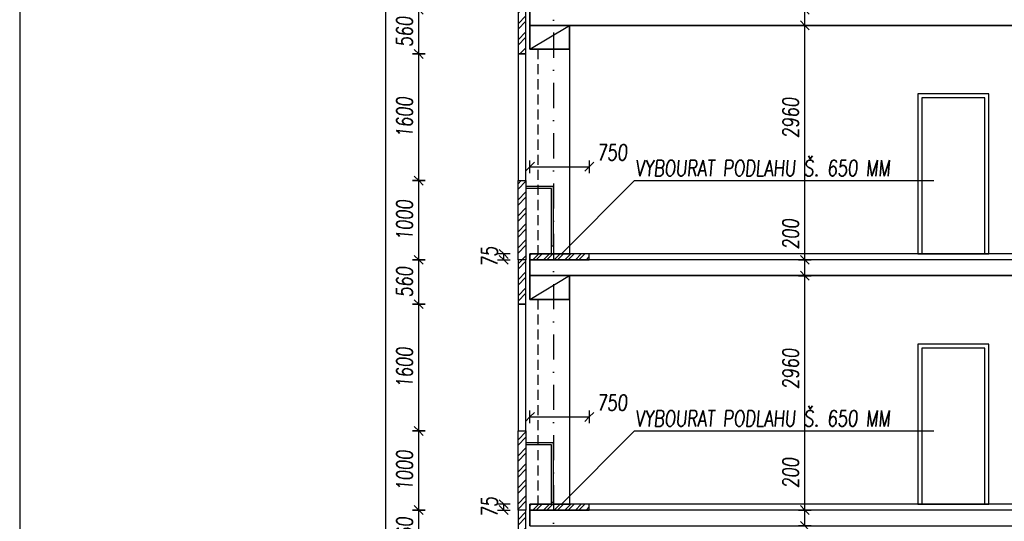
# Model space of a CAD drawing. Header units: millimetres. Extents: x 22267 to 193155, y 329430 to 541733.
# Tile 5 of 89: x 24215 to 36655, y 360854 to 367187. Entities that reach past the tile are written whole.
import ezdxf

# ---------------------------------------------------------------- set-up
doc = ezdxf.new("R2010")
doc.units = ezdxf.units.MM
doc.linetypes.add('ČERCHOVANÁ', pattern=[25.4, 12.7, -6.35, 0, -6.35])
doc.linetypes.add('ČÁRKOVANÁ', pattern=[19.05, 12.7, -6.35])
for name, color, linetype in [('BOURÁNÍ FASÁDY', 30, 'Continuous'), ('BOURÁNÍ PODLAHY', 30, 'Continuous'), ('BOURÁNÍ PŘÍČEK', 30, 'Continuous'), ('KOTY_100', 7, 'Continuous'), ('KÓTY BP FASÁDA', 255, 'Continuous'), ('KÓTY BP PODLAHA', 255, 'Continuous'), ('LEGENDA', 7, 'Continuous'), ('OSY', 7, 'Continuous'), ('TENKA', 4, 'Continuous'), ('TLUSTA', 2, 'Continuous'), ('ŽB', 1, 'Continuous')]:
    doc.layers.add(name, color=color, linetype=linetype)
doc.styles.add('CS-ROMANS', font='romans.shx', dxfattribs={"width": 0.75, "oblique": 5})
doc.styles.add('CS-ROMANS_100', font='romans.shx', dxfattribs={"width": 0.75, "oblique": 5, "height": 200})
doc.dimstyles.new('A_KÓTA_100', dxfattribs={"dimtxt": 200, "dimasz": 4, "dimexe": 100, "dimexo": 1500, "dimgap": 80, "dimtad": 1, "dimdec": 0, "dimdsep": 46, "dimtxsty": 'CS-ROMANS_100', "dimblk": 'KOT_CARA20', "dimcen": 90, "dimse1": 1, "dimse2": 1, "dimclrd": 256, "dimclre": 256, "dimclrt": 256, "dimadec": 0, "dimazin": 0, "dimtfac": 1, "dimtdec": 0, "dimtix": 1, "dimtmove": 2, "dimatfit": 3, "dimldrblk": 'OBLIQUE', "dimfxl": 1, "dimfxlon": 1, "dimtolj": 1, "dimarcsym": 0})

# ---------------------------------------------------------------- blocks, each defined once
blk = doc.blocks.new('KOT_CARA20')
for p, q in [((0, 0), (-14.1, -14.1)), ((0, 20), (0, -20)), ((0, 0), (14.1, 14.1))]:
    blk.add_line(p, q)
blk = doc.blocks.new('*D2750')
at = {"layer": 'Defpoints', "color": 0, "transparency": 16777216}
for p in [(31411, 365331), (30661, 364230), (31411, 364230)]:
    blk.add_point(p, dxfattribs=at)
at = {"layer": 'KÓTY BP PODLAHA', "lineweight": -2, "transparency": 16777216}
blk.add_line((30665, 365331), (31407, 365331), dxfattribs=at)
at = {"layer": 'KÓTY BP PODLAHA', "lineweight": -2, "transparency": 16777216, "xscale": 4, "yscale": 4, "zscale": 4, "rotation": 180}
blk.add_blockref('KOT_CARA20', (30661, 365331), dxfattribs=at)
at = {"layer": 'KÓTY BP PODLAHA', "lineweight": -2, "transparency": 16777216, "xscale": 4, "yscale": 4, "zscale": 4}
blk.add_blockref('KOT_CARA20', (31411, 365331), dxfattribs=at)
at = {"layer": 'KÓTY BP PODLAHA', "transparency": 16777216, "insert": (31699, 365511), "char_height": 200, "attachment_point": 5, "style": 'CS-ROMANS_100'}
blk.add_mtext('\\A1;750', dxfattribs=at)
blk = doc.blocks.new('_OBLIQUE')
at = {"color": 0, "linetype": 'ByBlock', "ltscale": 15}
blk.add_line((-0.5, -0.5), (0.5, 0.5), dxfattribs=at)
blk = doc.blocks.new('*D2751')
at = {"layer": 'Defpoints', "color": 0, "transparency": 16777216}
for p in [(31411, 362171), (30661, 361070), (31411, 361070)]:
    blk.add_point(p, dxfattribs=at)
at = {"layer": 'KÓTY BP PODLAHA', "lineweight": -2, "transparency": 16777216}
blk.add_line((30665, 362171), (31407, 362171), dxfattribs=at)
at = {"layer": 'KÓTY BP PODLAHA', "lineweight": -2, "transparency": 16777216, "xscale": 4, "yscale": 4, "zscale": 4, "rotation": 180}
blk.add_blockref('KOT_CARA20', (30661, 362171), dxfattribs=at)
at = {"layer": 'KÓTY BP PODLAHA', "lineweight": -2, "transparency": 16777216, "xscale": 4, "yscale": 4, "zscale": 4}
blk.add_blockref('KOT_CARA20', (31411, 362171), dxfattribs=at)
at = {"layer": 'KÓTY BP PODLAHA', "transparency": 16777216, "insert": (31699, 362351), "char_height": 200, "attachment_point": 5, "style": 'CS-ROMANS_100'}
blk.add_mtext('\\A1;750', dxfattribs=at)
blk = doc.blocks.new('*D3091')
at = {"layer": 'Defpoints', "color": 0, "transparency": 16777216}
for p in [(30331, 364230), (30691, 364230), (30691, 364155)]:
    blk.add_point(p, dxfattribs=at)
at = {"layer": 'KÓTY BP PODLAHA', "lineweight": -2, "transparency": 16777216}
for p, q in [((30331, 364234), (30331, 364238)), ((30331, 364155), (30331, 364230)), ((30331, 364151), (30331, 364147))]:
    blk.add_line(p, q, dxfattribs=at)
at = {"layer": 'KÓTY BP PODLAHA', "lineweight": -2, "transparency": 16777216, "xscale": 4, "yscale": 4, "zscale": 4}
for p, rotation in [((30331, 364230), 270), ((30331, 364155), 90)]:
    blk.add_blockref('KOT_CARA20', p, dxfattribs=dict(at, rotation=rotation))
at = {"layer": 'KÓTY BP PODLAHA', "transparency": 16777216, "insert": (30151, 364193), "char_height": 200, "attachment_point": 5, "rotation": 90, "style": 'CS-ROMANS_100'}
blk.add_mtext('\\A1;75', dxfattribs=at)
blk = doc.blocks.new('*D3092')
at = {"layer": 'Defpoints', "color": 0, "transparency": 16777216}
for p in [(30331, 361070), (30691, 361070), (30691, 360995)]:
    blk.add_point(p, dxfattribs=at)
at = {"layer": 'KÓTY BP PODLAHA', "lineweight": -2, "transparency": 16777216}
for p, q in [((30331, 361074), (30331, 361078)), ((30331, 360995), (30331, 361070)), ((30331, 360991), (30331, 360987))]:
    blk.add_line(p, q, dxfattribs=at)
at = {"layer": 'KÓTY BP PODLAHA', "lineweight": -2, "transparency": 16777216, "xscale": 4, "yscale": 4, "zscale": 4}
for p, rotation in [((30331, 361070), 270), ((30331, 360995), 90)]:
    blk.add_blockref('KOT_CARA20', p, dxfattribs=dict(at, rotation=rotation))
at = {"layer": 'KÓTY BP PODLAHA', "transparency": 16777216, "insert": (30151, 361033), "char_height": 200, "attachment_point": 5, "rotation": 90, "style": 'CS-ROMANS_100'}
blk.add_mtext('\\A1;75', dxfattribs=at)
blk = doc.blocks.new('*D3087')
at = {"layer": 'Defpoints', "color": 0, "transparency": 16777216}
for p in [(28841, 407305), (30561, 407305), (30511, 347755)]:
    blk.add_point(p, dxfattribs=at)
at = {"layer": 'KOTY_100', "lineweight": -2, "transparency": 16777216}
blk.add_line((28841, 347759), (28841, 407301), dxfattribs=at)
at = {"layer": 'KOTY_100', "lineweight": -2, "transparency": 16777216, "xscale": 4, "yscale": 4, "zscale": 4}
for p, rotation in [((28841, 407305), 90), ((28841, 347755), 270)]:
    blk.add_blockref('KOT_CARA20', p, dxfattribs=dict(at, rotation=rotation))
at = {"layer": 'KOTY_100', "transparency": 16777216, "insert": (28661, 377530), "char_height": 200, "attachment_point": 5, "rotation": 90, "style": 'CS-ROMANS_100'}
blk.add_mtext('\\A1;59550', dxfattribs=at)
blk = doc.blocks.new('*D3077')
at = {"layer": 'Defpoints', "color": 0, "transparency": 16777216}
for p in [(29257, 360995), (30561, 360995), (30561, 360435)]:
    blk.add_point(p, dxfattribs=at)
at = {"layer": 'KÓTY BP FASÁDA', "lineweight": -2, "transparency": 16777216}
blk.add_line((29257, 360439), (29257, 360991), dxfattribs=at)
at = {"layer": 'KÓTY BP FASÁDA', "lineweight": -2, "transparency": 16777216, "xscale": 4, "yscale": 4, "zscale": 4}
for p, rotation in [((29257, 360995), 90), ((29257, 360435), 270)]:
    blk.add_blockref('KOT_CARA20', p, dxfattribs=dict(at, rotation=rotation))
at = {"layer": 'KÓTY BP FASÁDA', "transparency": 16777216, "insert": (29077, 360715), "char_height": 200, "attachment_point": 5, "rotation": 90, "style": 'CS-ROMANS_100'}
blk.add_mtext('\\A1;560', dxfattribs=at)
blk = doc.blocks.new('*D3078')
at = {"layer": 'Defpoints', "color": 0, "transparency": 16777216}
for p in [(29257, 361995), (30561, 361995), (30561, 360995)]:
    blk.add_point(p, dxfattribs=at)
at = {"layer": 'KÓTY BP FASÁDA', "lineweight": -2, "transparency": 16777216}
blk.add_line((29257, 360999), (29257, 361991), dxfattribs=at)
at = {"layer": 'KÓTY BP FASÁDA', "lineweight": -2, "transparency": 16777216, "xscale": 4, "yscale": 4, "zscale": 4}
for p, rotation in [((29257, 361995), 90), ((29257, 360995), 270)]:
    blk.add_blockref('KOT_CARA20', p, dxfattribs=dict(at, rotation=rotation))
at = {"layer": 'KÓTY BP FASÁDA', "transparency": 16777216, "insert": (29077, 361495), "char_height": 200, "attachment_point": 5, "rotation": 90, "style": 'CS-ROMANS_100'}
blk.add_mtext('\\A1;1000', dxfattribs=at)
blk = doc.blocks.new('*D3079')
at = {"layer": 'Defpoints', "color": 0, "transparency": 16777216}
for p in [(29257, 363595), (30561, 363595), (30561, 361995)]:
    blk.add_point(p, dxfattribs=at)
at = {"layer": 'KÓTY BP FASÁDA', "lineweight": -2, "transparency": 16777216}
blk.add_line((29257, 361999), (29257, 363591), dxfattribs=at)
at = {"layer": 'KÓTY BP FASÁDA', "lineweight": -2, "transparency": 16777216, "xscale": 4, "yscale": 4, "zscale": 4}
for p, rotation in [((29257, 363595), 90), ((29257, 361995), 270)]:
    blk.add_blockref('KOT_CARA20', p, dxfattribs=dict(at, rotation=rotation))
at = {"layer": 'KÓTY BP FASÁDA', "transparency": 16777216, "insert": (29077, 362795), "char_height": 200, "attachment_point": 5, "rotation": 90, "style": 'CS-ROMANS_100'}
blk.add_mtext('\\A1;1600', dxfattribs=at)
blk = doc.blocks.new('*D3080')
at = {"layer": 'Defpoints', "color": 0, "transparency": 16777216}
for p in [(29257, 364155), (30561, 364155), (30561, 363595)]:
    blk.add_point(p, dxfattribs=at)
at = {"layer": 'KÓTY BP FASÁDA', "lineweight": -2, "transparency": 16777216}
blk.add_line((29257, 363599), (29257, 364151), dxfattribs=at)
at = {"layer": 'KÓTY BP FASÁDA', "lineweight": -2, "transparency": 16777216, "xscale": 4, "yscale": 4, "zscale": 4}
for p, rotation in [((29257, 364155), 90), ((29257, 363595), 270)]:
    blk.add_blockref('KOT_CARA20', p, dxfattribs=dict(at, rotation=rotation))
at = {"layer": 'KÓTY BP FASÁDA', "transparency": 16777216, "insert": (29077, 363875), "char_height": 200, "attachment_point": 5, "rotation": 90, "style": 'CS-ROMANS_100'}
blk.add_mtext('\\A1;560', dxfattribs=at)
blk = doc.blocks.new('*D3081')
at = {"layer": 'Defpoints', "color": 0, "transparency": 16777216}
for p in [(29257, 365155), (30561, 365155), (30561, 364155)]:
    blk.add_point(p, dxfattribs=at)
at = {"layer": 'KÓTY BP FASÁDA', "lineweight": -2, "transparency": 16777216}
blk.add_line((29257, 364159), (29257, 365151), dxfattribs=at)
at = {"layer": 'KÓTY BP FASÁDA', "lineweight": -2, "transparency": 16777216, "xscale": 4, "yscale": 4, "zscale": 4}
for p, rotation in [((29257, 365155), 90), ((29257, 364155), 270)]:
    blk.add_blockref('KOT_CARA20', p, dxfattribs=dict(at, rotation=rotation))
at = {"layer": 'KÓTY BP FASÁDA', "transparency": 16777216, "insert": (29077, 364655), "char_height": 200, "attachment_point": 5, "rotation": 90, "style": 'CS-ROMANS_100'}
blk.add_mtext('\\A1;1000', dxfattribs=at)
blk = doc.blocks.new('*D3082')
at = {"layer": 'Defpoints', "color": 0, "transparency": 16777216}
for p in [(29257, 366755), (30561, 366755), (30561, 365155)]:
    blk.add_point(p, dxfattribs=at)
at = {"layer": 'KÓTY BP FASÁDA', "lineweight": -2, "transparency": 16777216}
blk.add_line((29257, 365159), (29257, 366751), dxfattribs=at)
at = {"layer": 'KÓTY BP FASÁDA', "lineweight": -2, "transparency": 16777216, "xscale": 4, "yscale": 4, "zscale": 4}
for p, rotation in [((29257, 366755), 90), ((29257, 365155), 270)]:
    blk.add_blockref('KOT_CARA20', p, dxfattribs=dict(at, rotation=rotation))
at = {"layer": 'KÓTY BP FASÁDA', "transparency": 16777216, "insert": (29077, 365955), "char_height": 200, "attachment_point": 5, "rotation": 90, "style": 'CS-ROMANS_100'}
blk.add_mtext('\\A1;1600', dxfattribs=at)
blk = doc.blocks.new('*D3083')
at = {"layer": 'Defpoints', "color": 0, "transparency": 16777216}
for p in [(29257, 367315), (30561, 367315), (30561, 366755)]:
    blk.add_point(p, dxfattribs=at)
at = {"layer": 'KÓTY BP FASÁDA', "lineweight": -2, "transparency": 16777216}
blk.add_line((29257, 366759), (29257, 367311), dxfattribs=at)
at = {"layer": 'KÓTY BP FASÁDA', "lineweight": -2, "transparency": 16777216, "xscale": 4, "yscale": 4, "zscale": 4}
for p, rotation in [((29257, 367315), 90), ((29257, 366755), 270)]:
    blk.add_blockref('KOT_CARA20', p, dxfattribs=dict(at, rotation=rotation))
at = {"layer": 'KÓTY BP FASÁDA', "transparency": 16777216, "insert": (29077, 367035), "char_height": 200, "attachment_point": 5, "rotation": 90, "style": 'CS-ROMANS_100'}
blk.add_mtext('\\A1;560', dxfattribs=at)
blk = doc.blocks.new('*D3512')
at = {"layer": 'Defpoints', "color": 0, "transparency": 16777216}
for p in [(34135, 360995), (34414, 360995), (34423, 360795)]:
    blk.add_point(p, dxfattribs=at)
at = {"layer": 'KOTY_100', "lineweight": -2, "transparency": 16777216}
blk.add_line((34135, 360799), (34135, 360991), dxfattribs=at)
at = {"layer": 'KOTY_100', "lineweight": -2, "transparency": 16777216, "xscale": 4, "yscale": 4, "zscale": 4}
for p, rotation in [((34135, 360995), 90), ((34135, 360795), 270)]:
    blk.add_blockref('KOT_CARA20', p, dxfattribs=dict(at, rotation=rotation))
at = {"layer": 'KOTY_100', "transparency": 16777216, "insert": (33955, 361465), "char_height": 200, "attachment_point": 5, "rotation": 90, "style": 'CS-ROMANS_100'}
blk.add_mtext('\\A1;200', dxfattribs=at)
blk = doc.blocks.new('*D3513')
at = {"layer": 'Defpoints', "color": 0, "transparency": 16777216}
for p in [(34135, 363955), (34511, 363955), (34414, 360995)]:
    blk.add_point(p, dxfattribs=at)
at = {"layer": 'KOTY_100', "lineweight": -2, "transparency": 16777216}
blk.add_line((34135, 360999), (34135, 363951), dxfattribs=at)
at = {"layer": 'KOTY_100', "lineweight": -2, "transparency": 16777216, "xscale": 4, "yscale": 4, "zscale": 4}
for p, rotation in [((34135, 363955), 90), ((34135, 360995), 270)]:
    blk.add_blockref('KOT_CARA20', p, dxfattribs=dict(at, rotation=rotation))
at = {"layer": 'KOTY_100', "transparency": 16777216, "insert": (33955, 362779), "char_height": 200, "attachment_point": 5, "rotation": 90, "style": 'CS-ROMANS_100'}
blk.add_mtext('\\A1;2960', dxfattribs=at)
blk = doc.blocks.new('*D3514')
at = {"layer": 'Defpoints', "color": 0, "transparency": 16777216}
for p in [(34135, 364155), (34511, 364155), (34511, 363955)]:
    blk.add_point(p, dxfattribs=at)
at = {"layer": 'KOTY_100', "lineweight": -2, "transparency": 16777216}
blk.add_line((34135, 363959), (34135, 364151), dxfattribs=at)
at = {"layer": 'KOTY_100', "lineweight": -2, "transparency": 16777216, "xscale": 4, "yscale": 4, "zscale": 4}
for p, rotation in [((34135, 364155), 90), ((34135, 363955), 270)]:
    blk.add_blockref('KOT_CARA20', p, dxfattribs=dict(at, rotation=rotation))
at = {"layer": 'KOTY_100', "transparency": 16777216, "insert": (33955, 364479), "char_height": 200, "attachment_point": 5, "rotation": 90, "style": 'CS-ROMANS_100'}
blk.add_mtext('\\A1;200', dxfattribs=at)
blk = doc.blocks.new('*D3515')
at = {"layer": 'Defpoints', "color": 0, "transparency": 16777216}
for p in [(34135, 367115), (34379, 367115), (34511, 364155)]:
    blk.add_point(p, dxfattribs=at)
at = {"layer": 'KOTY_100', "lineweight": -2, "transparency": 16777216}
blk.add_line((34135, 364159), (34135, 367111), dxfattribs=at)
at = {"layer": 'KOTY_100', "lineweight": -2, "transparency": 16777216, "xscale": 4, "yscale": 4, "zscale": 4}
for p, rotation in [((34135, 367115), 90), ((34135, 364155), 270)]:
    blk.add_blockref('KOT_CARA20', p, dxfattribs=dict(at, rotation=rotation))
at = {"layer": 'KOTY_100', "transparency": 16777216, "insert": (33955, 365948), "char_height": 200, "attachment_point": 5, "rotation": 90, "style": 'CS-ROMANS_100'}
blk.add_mtext('\\A1;2960', dxfattribs=at)
blk = doc.blocks.new('*D3516')
at = {"layer": 'Defpoints', "color": 0, "transparency": 16777216}
for p in [(34135, 367315), (34387, 367315), (34379, 367115)]:
    blk.add_point(p, dxfattribs=at)
at = {"layer": 'KOTY_100', "lineweight": -2, "transparency": 16777216}
blk.add_line((34135, 367119), (34135, 367311), dxfattribs=at)
at = {"layer": 'KOTY_100', "lineweight": -2, "transparency": 16777216, "xscale": 4, "yscale": 4, "zscale": 4}
for p, rotation in [((34135, 367315), 90), ((34135, 367115), 270)]:
    blk.add_blockref('KOT_CARA20', p, dxfattribs=dict(at, rotation=rotation))
at = {"layer": 'KOTY_100', "transparency": 16777216, "insert": (33955, 367621), "char_height": 200, "attachment_point": 5, "rotation": 90, "style": 'CS-ROMANS_100'}
blk.add_mtext('\\A1;200', dxfattribs=at)

msp = doc.modelspace()

# ---------------------------------------------------------------- hatches: boundary and pattern name
at = {"layer": 'BOURÁNÍ FASÁDY'}
h = msp.add_hatch(dxfattribs=at)
h.set_pattern_fill('ANSI32', color=256, scale=15)
h.paths.add_polyline_path([(30511, 406600.5), (30611, 406600.5), (30611, 407305.5), (30511, 407305.5)])
h.paths.add_polyline_path([(30511, 404675.5), (30611, 404675.5), (30611, 406600.5), (30511, 406600.5)])
h.paths.add_polyline_path([(30611, 402075.5), (30511, 402075.5), (30511, 403075.5), (30611, 403075.5)])
h.paths.add_polyline_path([(30511, 401515.5), (30611, 401515.5), (30611, 402075.5), (30511, 402075.5)])
h.paths.add_polyline_path([(30611, 398915.5), (30511, 398915.5), (30511, 399915.5), (30611, 399915.5)])
h.paths.add_polyline_path([(30511, 398355.5), (30611, 398355.5), (30611, 398915.5), (30511, 398915.5)])
h.paths.add_polyline_path([(30611, 395755.5), (30511, 395755.5), (30511, 396755.5), (30611, 396755.5)])
h.paths.add_polyline_path([(30511, 395195.5), (30611, 395195.5), (30611, 395755.5), (30511, 395755.5)])
h.paths.add_polyline_path([(30611, 392595.5), (30511, 392595.5), (30511, 393595.5), (30611, 393595.5)])
h.paths.add_polyline_path([(30511, 392035.5), (30611, 392035.5), (30611, 392595.5), (30511, 392595.5)])
h.paths.add_polyline_path([(30611, 389435.5), (30511, 389435.5), (30511, 390435.5), (30611, 390435.5)])
h.paths.add_polyline_path([(30511, 388875.5), (30611, 388875.5), (30611, 389435.5), (30511, 389435.5)])
h.paths.add_polyline_path([(30511, 385715.5), (30611, 385715.5), (30611, 386275.5), (30511, 386275.5)])
h.paths.add_polyline_path([(30611, 386275.5), (30511, 386275.5), (30511, 387275.5), (30611, 387275.5)])
h.paths.add_polyline_path([(30611, 383115.5), (30511, 383115.5), (30511, 384115.5), (30611, 384115.5)])
h.paths.add_polyline_path([(30511, 382555.5), (30611, 382555.5), (30611, 383115.5), (30511, 383115.5)])
h.paths.add_polyline_path([(30611, 379955.5), (30511, 379955.5), (30511, 380955.5), (30611, 380955.5)])
h.paths.add_polyline_path([(30511, 379395.5), (30611, 379395.5), (30611, 379955.5), (30511, 379955.5)])
h.paths.add_polyline_path([(30611, 376795.5), (30511, 376795.5), (30511, 377795.5), (30611, 377795.5)])
h.paths.add_polyline_path([(30511, 376235.5), (30611, 376235.5), (30611, 376795.5), (30511, 376795.5)])
h.paths.add_polyline_path([(30611, 373635.5), (30511, 373635.5), (30511, 374635.5), (30611, 374635.5)])
h.paths.add_polyline_path([(30511, 373075.5), (30611, 373075.5), (30611, 373635.5), (30511, 373635.5)])
h.paths.add_polyline_path([(30611, 370475.5), (30511, 370475.5), (30511, 371475.5), (30611, 371475.5)])
h.paths.add_polyline_path([(30511, 369915.5), (30611, 369915.5), (30611, 370475.5), (30511, 370475.5)])
h.paths.add_polyline_path([(30611, 367315.5), (30511, 367315.5), (30511, 368315.5), (30611, 368315.5)])
h.paths.add_polyline_path([(30511, 366755.5), (30611, 366755.5), (30611, 367315.5), (30511, 367315.5)])
h.paths.add_polyline_path([(30611, 364155.5), (30511, 364155.5), (30511, 365155.5), (30611, 365155.5)])
h.paths.add_polyline_path([(30511, 363595.5), (30611, 363595.5), (30611, 364155.5), (30511, 364155.5)])
h.paths.add_polyline_path([(30611, 360995.5), (30511, 360995.5), (30511, 361995.5), (30611, 361995.5)])
h.paths.add_polyline_path([(30511, 360435.5), (30611, 360435.5), (30611, 360995.5), (30511, 360995.5)])
h.paths.add_polyline_path([(30611, 357835.5), (30511, 357835.5), (30511, 358835.5), (30611, 358835.5)])
h.paths.add_polyline_path([(30511, 357275.5), (30611, 357275.5), (30611, 357835.5), (30511, 357835.5)])
h.paths.add_polyline_path([(30611, 354675.5), (30511, 354675.5), (30511, 355675.5), (30611, 355675.5)])
h.paths.add_polyline_path([(30511, 354115.5), (30611, 354115.5), (30611, 354675.5), (30511, 354675.5)])
h.paths.add_polyline_path([(30611, 351515.5), (30511, 351515.5), (30511, 352515.5), (30611, 352515.5)])
h.paths.add_polyline_path([(30511, 350955.5), (30611, 350955.5), (30611, 351515.5), (30511, 351515.5)])
h.paths.add_polyline_path([(30611, 347755.5), (30511, 347755.5), (30511, 348355.5), (30611, 348355.5)])
h.paths.add_polyline_path([(30611, 348355.5), (30511, 348355.5), (30511, 349355.5), (30611, 349355.5)])
at = {"layer": 'BOURÁNÍ PODLAHY'}
h = msp.add_hatch(dxfattribs=at)
h.set_pattern_fill('ANSI32', color=256, scale=10)
h.set_pattern_definition([(45, (-7e-12, -37920), (-67.35192, 67.35192), []), (45, (44.9, -37920), (-67.35192, 67.35192), [])])
h.paths.add_polyline_path([(30961, 364230.5), (30661, 364230.5), (30661, 364155.5), (30961, 364155.5)])
h.paths.add_polyline_path([(31411, 364230.5), (30961, 364230.5), (30961, 364155.5), (31411, 364155.5)])
h = msp.add_hatch(dxfattribs=at)
h.set_pattern_fill('ANSI32', color=256, scale=10)
h.set_pattern_definition([(45, (-4e-12, -41080), (-67.35192, 67.35192), []), (45, (44.9, -41080), (-67.35192, 67.35192), [])])
h.paths.add_polyline_path([(30961, 361070.5), (30661, 361070.5), (30661, 360995.5), (30961, 360995.5)])
h.paths.add_polyline_path([(31411, 361070.5), (30961, 361070.5), (30961, 360995.5), (31411, 360995.5)])

# ---------------------------------------------------------------- linework, layer by layer
at = {"layer": 'BOURÁNÍ FASÁDY'}
for points in [[(30511, 366755.5), (30611, 366755.5), (30611, 367315.5), (30511, 367315.5)], [(30511, 365155.5), (30611, 365155.5), (30611, 366755.5), (30511, 366755.5)], [(30611, 364155.5), (30511, 364155.5), (30511, 365155.5), (30611, 365155.5)], [(30511, 363595.5), (30611, 363595.5), (30611, 364155.5), (30511, 364155.5)], [(30511, 361995.5), (30611, 361995.5), (30611, 363595.5), (30511, 363595.5)], [(30611, 360995.5), (30511, 360995.5), (30511, 361995.5), (30611, 361995.5)], [(30511, 360435.5), (30611, 360435.5), (30611, 360995.5), (30511, 360995.5)]]:
    msp.add_lwpolyline(points, close=True, dxfattribs=at)
for points in [[(30936, 364330.5), (30961, 364330.5), (30961, 365080.5), (30611, 365080.5)], [(30936, 364230.5), (30936, 365055.5), (30611, 365055.5)], [(30936, 361095.5), (30961, 361095.5), (30961, 361845.5), (30611, 361845.5)], [(30936, 361070.5), (30936, 361820.5), (30611, 361820.5)]]:
    msp.add_lwpolyline(points, dxfattribs=at)
at = {"layer": 'BOURÁNÍ PODLAHY'}
for points in [[(30661, 364155.5), (31411, 364155.5), (31411, 364230.5), (30661, 364230.5)], [(30661, 360995.5), (31411, 360995.5), (31411, 361070.5), (30661, 361070.5)]]:
    msp.add_lwpolyline(points, close=True, dxfattribs=at)
at = {"layer": 'BOURÁNÍ PŘÍČEK'}
for points in [[(35561, 364230.5), (36461, 364230.5), (36461, 366250.5), (35561, 366250.5)], [(35561, 364230.5), (36461, 364230.5), (36461, 366250.5), (35561, 366250.5)], [(35611, 364230.5), (36411, 364230.5), (36411, 366200.5), (35611, 366200.5)], [(35561, 361070.5), (36461, 361070.5), (36461, 363090.5), (35561, 363090.5)], [(35561, 361070.5), (36461, 361070.5), (36461, 363090.5), (35561, 363090.5)], [(35611, 361070.5), (36411, 361070.5), (36411, 363040.5), (35611, 363040.5)]]:
    msp.add_lwpolyline(points, close=True, dxfattribs=at)
at = {"layer": 'KÓTY BP PODLAHA'}
for p, q in [((31980, 365151.6), (31058.9, 364230.5)), ((35766, 365151.6), (31980, 365151.6)), ((31980, 361991.6), (31058.9, 361070.5)), ((35766, 361991.6), (31980, 361991.6))]:
    msp.add_line(p, q, dxfattribs=at)
at = {"layer": 'LEGENDA'}
msp.add_lwpolyline([(24214.7, 329430.5), (76214.7, 329430.5), (76214.7, 418530.5), (24214.7, 418530.5)], close=True, dxfattribs=at)
at = {"layer": 'OSY', "linetype": 'ČERCHOVANÁ', "ltscale": 25}
msp.add_line((30961, 408305.5), (30961, 331387.3), dxfattribs=at)
at = {"layer": 'TENKA'}
for points in [[(30661, 366815.5), (31161, 367115.5)], [(31161, 367115.5), (31161, 364230.5)], [(37211, 364155.5), (30661, 364155.5)], [(30661, 363655.5), (31161, 363955.5)], [(31161, 363955.5), (31161, 361070.5)], [(37211, 360995.5), (30661, 360995.5)]]:
    msp.add_lwpolyline(points, dxfattribs=at)
at = {"layer": 'TENKA', "linetype": 'ČÁRKOVANÁ', "ltscale": 10}
for points in [[(30761, 366815.5), (30761, 364230.5)], [(30761, 363655.5), (30761, 361070.5)]]:
    msp.add_lwpolyline(points, dxfattribs=at)
at = {"layer": 'TLUSTA'}
for points in [[(30661, 367115.5), (30661, 367390.5)], [(37211, 367115.5), (30661, 367115.5)], [(30661, 363955.5), (30661, 364230.5)], [(37211, 364230.5), (30661, 364230.5)], [(30661, 364155.5), (30661, 364230.5), (31161, 364230.5)], [(37211, 363955.5), (30661, 363955.5)], [(30661, 360795.5), (30661, 361070.5)], [(37211, 361070.5), (30661, 361070.5)], [(30661, 360995.5), (30661, 361070.5), (31161, 361070.5)]]:
    msp.add_lwpolyline(points, dxfattribs=at)
for points in [[(30661, 367115.5), (31161, 367115.5), (31161, 366815.5), (30661, 366815.5)], [(30661, 363955.5), (31161, 363955.5), (31161, 363655.5), (30661, 363655.5)]]:
    msp.add_lwpolyline(points, close=True, dxfattribs=at)
at = {"layer": 'ŽB'}
for points in [[(30661, 367115.5), (37211, 367115.5), (37211, 367315.5), (30661, 367315.5)], [(30661, 366815.5), (31161, 366815.5), (31161, 367115.5), (30661, 367115.5)], [(30661, 363955.5), (37211, 363955.5), (37211, 364155.5), (30661, 364155.5)], [(30661, 363655.5), (31161, 363655.5), (31161, 363955.5), (30661, 363955.5)], [(30661, 360795.5), (37211, 360795.5), (37211, 360995.5), (30661, 360995.5)]]:
    msp.add_lwpolyline(points, close=True, dxfattribs=at)

# ---------------------------------------------------------------- texts
at = {"layer": 'KÓTY BP PODLAHA', "ltscale": 15, "style": 'CS-ROMANS', "oblique": 5, "width": 0.75}
for p in [(31992.6, 365212.6), (31992.6, 362052.6)]:
    msp.add_text('VYBOURAT PODLAHU Š. 650 MM ', height=200, dxfattribs=at).set_placement(p)

# ---------------------------------------------------------------- dimensions: what is measured, and where the dimension line sits
at = {"layer": 'KOTY_100'}
dim = msp.add_linear_dim(base=(28841.4, 407305.5), p1=(30511, 347755.5), p2=(30561, 407305.5), angle=90, dimstyle='A_KÓTA_100', dxfattribs=at)
dim.commit()
dim.dimension.update_dxf_attribs({"geometry": '*D3087', "text_midpoint": (28661.4, 377530.5)})
for base, p1, p2, picture, middle in [((34134.7, 367315.5), (34378.6, 367115.5), (34387.4, 367315.5), '*D3516', (33954.7, 367621)), ((34134.7, 367115.5), (34511, 364155.5), (34378.6, 367115.5), '*D3515', (33954.7, 365947.9)), ((34134.7, 364155.5), (34511, 363955.5), (34511, 364155.5), '*D3514', (33954.7, 364479)), ((34134.7, 363955.5), (34413.9, 360995.5), (34511, 363955.5), '*D3513', (33954.7, 362778.6)), ((34134.7, 360995.5), (34422.7, 360795.5), (34413.9, 360995.5), '*D3512', (33954.7, 361464.5))]:
    dim = msp.add_linear_dim(base=base, p1=p1, p2=p2, angle=90, dimstyle='A_KÓTA_100', dxfattribs=at)
    dim.commit()
    dim.dimension.update_dxf_attribs({"geometry": picture, "text_midpoint": middle, "dimtype": 160})
at = {"layer": 'KÓTY BP FASÁDA'}
for base, p1, p2, picture, middle in [((29256.8, 367315.5), (30561, 366755.5), (30561, 367315.5), '*D3083', (29076.8, 367035.5)), ((29256.8, 366755.5), (30561, 365155.5), (30561, 366755.5), '*D3082', (29076.8, 365955.5)), ((29256.8, 365155.5), (30561, 364155.5), (30561, 365155.5), '*D3081', (29076.8, 364655.5)), ((29256.8, 364155.5), (30561, 363595.5), (30561, 364155.5), '*D3080', (29076.8, 363875.5)), ((29256.8, 363595.5), (30561, 361995.5), (30561, 363595.5), '*D3079', (29076.8, 362795.5)), ((29256.8, 361995.5), (30561, 360995.5), (30561, 361995.5), '*D3078', (29076.8, 361495.5)), ((29256.8, 360995.5), (30561, 360435.5), (30561, 360995.5), '*D3077', (29076.8, 360715.5))]:
    dim = msp.add_linear_dim(base=base, p1=p1, p2=p2, angle=90, dimstyle='A_KÓTA_100', dxfattribs=at)
    dim.commit()
    dim.dimension.update_dxf_attribs({"geometry": picture, "text_midpoint": middle})
at = {"layer": 'KÓTY BP PODLAHA'}
for base, p1, p2, picture, middle in [((31411, 365331.2), (30661, 364230.5), (31411, 364230.5), '*D2750', (31698.8, 365511.2)), ((31411, 362171.2), (30661, 361070.5), (31411, 361070.5), '*D2751', (31698.8, 362351.2))]:
    dim = msp.add_linear_dim(base=base, p1=p1, p2=p2, dimstyle='A_KÓTA_100', dxfattribs=at)
    dim.commit()
    dim.dimension.update_dxf_attribs({"geometry": picture, "text_midpoint": middle, "dimtype": 160})
for base, p1, p2, picture, middle in [((30331, 364230.5), (30690.9, 364155.5), (30690.9, 364230.5), '*D3091', (30151, 364193)), ((30331, 361070.5), (30690.9, 360995.5), (30690.9, 361070.5), '*D3092', (30151, 361033))]:
    dim = msp.add_linear_dim(base=base, p1=p1, p2=p2, angle=90, dimstyle='A_KÓTA_100', dxfattribs=at)
    dim.commit()
    dim.dimension.update_dxf_attribs({"geometry": picture, "text_midpoint": middle})

doc.saveas('drawing.dxf')
